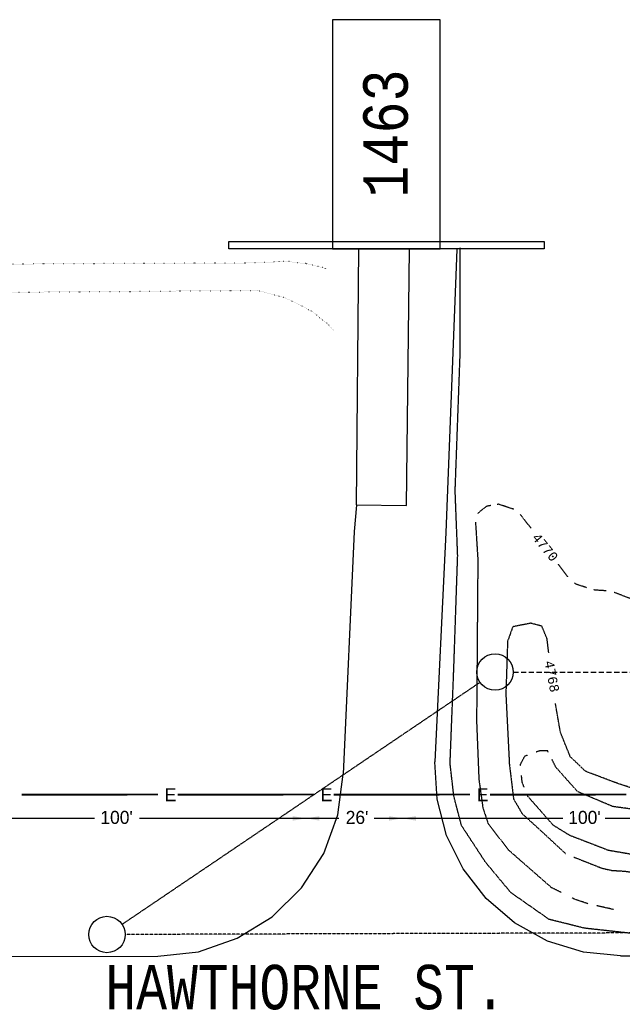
# Model space of a CAD drawing. Header units: inches. Extents: x -28195 to 9374, y -9633 to 28268.
# Tile 3 of 23: x -25948 to -24493, y 4434 to 6813. Entities that reach past the tile are written whole.
import ezdxf
from ezdxf.enums import TextEntityAlignment as Align

# ---------------------------------------------------------------- set-up
doc = ezdxf.new("R2010")
doc.units = ezdxf.units.IN
doc.header["$MEASUREMENT"] = 0
doc.linetypes.add('DASHED', pattern=[0.75, 0.5, -0.25])
doc.linetypes.add('DOT', pattern=[0.25, 0, -0.25])
for name, color, linetype in [('11', 7, 'Continuous'), ('12', 7, 'Continuous'), ('14', 7, 'Continuous'), ('21', 5, 'Continuous'), ('23', 7, 'Continuous'), ('C-PR-CULVERT', 6, 'Continuous'), ('E-POWR-UNDR', 2, 'DASHED'), ('g-anno-text', 7, 'Continuous'), ('TOPOGRAPHICLINES', 7, 'Continuous')]:
    doc.layers.add(name, color=color, linetype=linetype)
doc.styles.add('MONOTXT', font='MONOTXT', dxfattribs={"height": 0.2})

# ---------------------------------------------------------------- blocks, each defined once
blk = doc.blocks.new('TOPO2A')
at = {"layer": '11', "color": 1, "linetype": 'Continuous'}
for p, q in [((-10882.8, 6889.81), (-10885.73, 6813.35)), ((-10909.9, 6820.72), (-10910.48, 6813.61)), ((-10910.48, 6813.61), (-10913.51, 6748.16)), ((-10885.73, 6813.35), (-10888.7, 6751.47)), ((-10838.6, 6699.1), (-10727.82, 6699.41))]:
    blk.add_line(p, q, dxfattribs=at)
for points in [[(-10909.3, 6889.95), (-10909.97, 6820.82), (-10896.34, 6820.69), (-10895.53, 6889.87)], [(-10838.6, 6699.1), (-10848.67, 6700.1), (-10858.32, 6703.1), (-10867.2, 6707.97), (-10874.89, 6714.54), (-10881.1, 6722.54), (-10885.57, 6731.6), (-10888.14, 6741.41), (-10888.7, 6751.47)], [(-10963.51, 6698.97), (-10952.51, 6700.22), (-10942.04, 6703.85), (-10932.6, 6709.66), (-10924.73, 6717.41), (-10918.73, 6726.72), (-10914.92, 6737.16), (-10913.51, 6748.16)]]:
    blk.add_lwpolyline(points, dxfattribs=at)
at = {"layer": '11', "color": 1, "linetype": 'Continuous', "flags": 128}
blk.add_lwpolyline([(-11247.94, 6698.63), (-10963.51, 6698.97)], dxfattribs=at)
at = {"layer": '12', "color": 2, "linetype": 'DOT'}
for points in [[(-10917.98, 6884.62), (-10923.15, 6885.9), (-10929, 6886.6), (-10936.21, 6886.14), (-11125.5, 6885.25)], [(-11125.78, 6877.3), (-10936.6, 6878.73), (-10929.4, 6876.84), (-10925.55, 6875.01), (-10921.63, 6872.92), (-10917.81, 6869.77), (-10915.85, 6867.69)]]:
    blk.add_lwpolyline(points, dxfattribs=at)
at = {"layer": '21', "color": 4, "linetype": 'Continuous'}
blk.add_lwpolyline([(-10859.27, 6889.97), (-10944.31, 6889.97), (-10944.31, 6891.97), (-10859.27, 6891.97), (-10859.27, 6889.97)], dxfattribs=at)
at = {"layer": 'TOPOGRAPHICLINES', "linetype": 'DASHED', "ltscale": 0.2}
for points in [[(-10815.46, 6704.5), (-10832.92, 6704.84), (-10848.33, 6706.55), (-10857.92, 6708.94), (-10868.19, 6716.13), (-10875.04, 6724.34), (-10881.54, 6734.27), (-10883.6, 6742.14), (-10884.62, 6751.03), (-10883.6, 6777.04), (-10882.57, 6807.15), (-10883.25, 6824.6), (-10881.88, 6862.24), (-10881.88, 6890.3)], [(-10873.6, 6820.65), (-10874.74, 6820.46), (-10877.27, 6818.46)], [(-10867.45, 6819.64), (-10871.55, 6821), (-10871.89, 6820.94)], [(-10862.78, 6814.53), (-10865.5, 6818.06), (-10865.73, 6818.27)], [(-10877.77, 6816.17), (-10877.14, 6806.09), (-10877.48, 6762.29), (-10876.86, 6746.76), (-10875.77, 6739.02), (-10874.36, 6734.79), (-10868.92, 6727.73), (-10857.23, 6717.5)], [(-10852.81, 6801.38), (-10855.4, 6804.84)], [(-10847.8, 6798.48), (-10850.66, 6799.43), (-10851.05, 6799.76)], [(-10842.47, 6797.62), (-10845.95, 6797.87)], [(-10812.2, 6748.05), (-10824.75, 6755.79), (-10827.04, 6757.95), (-10829.2, 6764), (-10828.52, 6775.97), (-10829.2, 6790.35), (-10832.29, 6794.11), (-10840.37, 6797.22)], [(-10858, 6780.85), (-10858.45, 6784.65), (-10859.86, 6788.09), (-10862.84, 6788.88), (-10867.7, 6787.94), (-10869.11, 6784.02), (-10869.58, 6769.76), (-10868.64, 6750.96), (-10867.5, 6741.46), (-10865.19, 6737.48), (-10860.02, 6732.78), (-10853.44, 6726.67)], [(-10726.51, 6739.82), (-10757.31, 6740.14), (-10769.69, 6739.98), (-10789.22, 6738.9), (-10798.15, 6739.68), (-10810.85, 6740.31), (-10825.74, 6741.72), (-10834.21, 6743.91), (-10839.85, 6745.79), (-10848.11, 6748.92), (-10852.18, 6752.84), (-10854.85, 6759.42), (-10856.2, 6767.2)], [(-10858.14, 6754.11), (-10858.29, 6754.42), (-10860.49, 6754.42), (-10861.46, 6754.07)], [(-10863.77, 6753.23), (-10864.53, 6752.95), (-10865.72, 6750.72), (-10865.69, 6750.41)], [(-10749.03, 6734.42), (-10770.34, 6734.99), (-10799.69, 6736.09), (-10821.7, 6737.19), (-10827.12, 6737.56), (-10840.69, 6739.39), (-10850.22, 6743.42), (-10856.09, 6750.02), (-10857.18, 6752.2)], [(-10865.43, 6747.74), (-10865.26, 6745.99), (-10864.73, 6744.66)], [(-10863.91, 6742.6), (-10863.8, 6742.32), (-10856.87, 6734.43), (-10852.43, 6731.69), (-10841.94, 6727.63), (-10820.51, 6723.99), (-10805.84, 6723.63), (-10758.23, 6723.26), (-10748.64, 6723.13)], [(-10851.19, 6725.74), (-10843.69, 6722.77), (-10841.06, 6722.17), (-10837.4, 6721.94), (-10835.6, 6721.68), (-10824, 6718.54), (-10812.71, 6716.66)], [(-10854.63, 6716.2), (-10857.23, 6717.5)], [(-10847.42, 6713.16), (-10850.83, 6714.3), (-10851.69, 6714.72)], [(-10840.51, 6711.6), (-10843.63, 6712.3), (-10845.14, 6712.63)]]:
    blk.add_lwpolyline(points, dxfattribs=at)
at = {"layer": '14', "color": 30, "linetype": 'Continuous', "style": 'MONOTXT', "width": 0.800016}
blk.add_text('HAWTHORNE ST.', height=12, dxfattribs=at).set_placement((-10923.61, 6690.67), align=Align.MIDDLE)
at = {"layer": '23', "color": 3, "linetype": 'Continuous', "style": 'MONOTXT', "width": 0.833333}
blk.add_text('1463', height=12, rotation=90, dxfattribs=at).set_placement((-10902.04, 6921.07), align=Align.MIDDLE)
at = {"layer": 'TOPOGRAPHICLINES', "linetype": 'Continuous', "style": 'MONOTXT'}
for s, rotation, p in [('4770', 309.4937, (-10858.97, 6809.4)), ('4768', 280.7468, (-10857.14, 6774.53))]:
    blk.add_text(s, height=2.5, rotation=rotation, dxfattribs=at).set_placement(p, align=Align.MIDDLE)
at = {"layer": '21', "color": 4, "linetype": 'Continuous'}
mesh = blk.add_polyface(dxfattribs=at)
corners = [(-10887.27, 6951.8), (-10916.31, 6951.8), (-10916.31, 6889.97), (-10887.27, 6889.97)]
mesh.append_faces([[corners[k] for k in face] for face in [(0, 1, 2, 3)]], dxfattribs={"color": 4})
blk = doc.blocks.new('BASE-AF')
at = {"layer": 'C-PR-CULVERT', "rotation": 90}
blk.add_blockref('TOPO2A', (48087.61, 70078.19, -4788.6), dxfattribs=at)

msp = doc.modelspace()

# ---------------------------------------------------------------- linework, layer by layer
at = {"layer": 'E-POWR-UNDR', "color": 7, "linetype": 'DASHED', "ltscale": 25}
msp.add_line((-24756.7, 5236.8), (-22667.7, 5236.3, 57089.8), dxfattribs=at)
at = {"layer": 'E-POWR-UNDR', "color": 7, "linetype": 'DASHED'}
msp.add_line((-25701.2, 4627.5), (-24837, 5212.2), dxfattribs=at)
at = {"layer": 'E-POWR-UNDR'}
msp.add_line((-22566.5, 4612.7), (-25693.7, 4602.9), dxfattribs=at)
at = {"layer": 'E-POWR-UNDR', "linetype": 'ByBlock', "const_width": 4.5, "elevation": 14282.7}
for points in [[(-25943.5, 4940.6), (-25614.5, 4941)], [(-25566.7, 4940.6), (-25237.7, 4941)], [(-25189.9, 4940.6), (-24860.9, 4941)], [(-24813.1, 4940.6), (-24484.1, 4941)]]:
    msp.add_lwpolyline(points, dxfattribs=at)
at = {"layer": 'g-anno-text'}
for p, q in [((-26222.6, 4883.6), (-25767.9, 4883.6)), ((-25658.7, 4883.6), (-25177.8, 4883.6)), ((-25092.3, 4883.6), (-24637.3, 4883.6)), ((-24534.7, 4883.7, 28565.5), (-24053.8, 4883.7, 28565.5)), ((-24529.7, 4883.6), (-24129.6, 4883.6))]:
    msp.add_line(p, q, dxfattribs=at)
at = {"layer": 'g-anno-text', "linetype": 'Continuous'}
for centre in [(-24800.6, 5236.8), (-25737.6, 4602.9)]:
    msp.add_circle(centre, 43.9, dxfattribs=at)
at = {"layer": 'g-anno-text'}
for points in [[(-25289.3, 4888.7, -28565.5), (-25289.2, 4877.9, -28565.5), (-25256.9, 4883.5, -28565.5)], [(-25224.5, 4888.7, -28565.5), (-25224.5, 4877.9, -28565.5), (-25256.9, 4883.5, -28565.5)], [(-25056.5, 4888.7), (-25056.4, 4877.9), (-25024.1, 4883.5)], [(-24991.6, 4888.7), (-24991.7, 4877.9), (-25024.1, 4883.5)]]:
    msp.add_solid(points, dxfattribs=at)

# ---------------------------------------------------------------- block references
at = {"layer": 'g-anno-text', "xscale": 8.9479687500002, "yscale": 8.9479687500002, "zscale": 8.947968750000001, "rotation": 270}
msp.add_blockref('BASE-AF', (-554571.4, 374894.5, 14282.7), dxfattribs=at)

# ---------------------------------------------------------------- texts
at = {"layer": 'E-POWR-UNDR', "linetype": 'ByBlock'}
for s, p in [('E', (-25584.3, 4940.5, 14282.7)), ('E', (-25207.5, 4940.5, 14282.7)), ('E', (-24830.7, 4940.5, 14282.7)), ("100'", (-25714.4, 4885.8, 14282.7)), ("26'", (-25133.8, 4885.8, 14282.7)), ("100'", (-24584.8, 4885.8, 14282.7))]:
    msp.add_text(s, height=31.5, rotation=0.0817, dxfattribs=at).set_placement(p, align=Align.MIDDLE)

doc.saveas('drawing.dxf')
